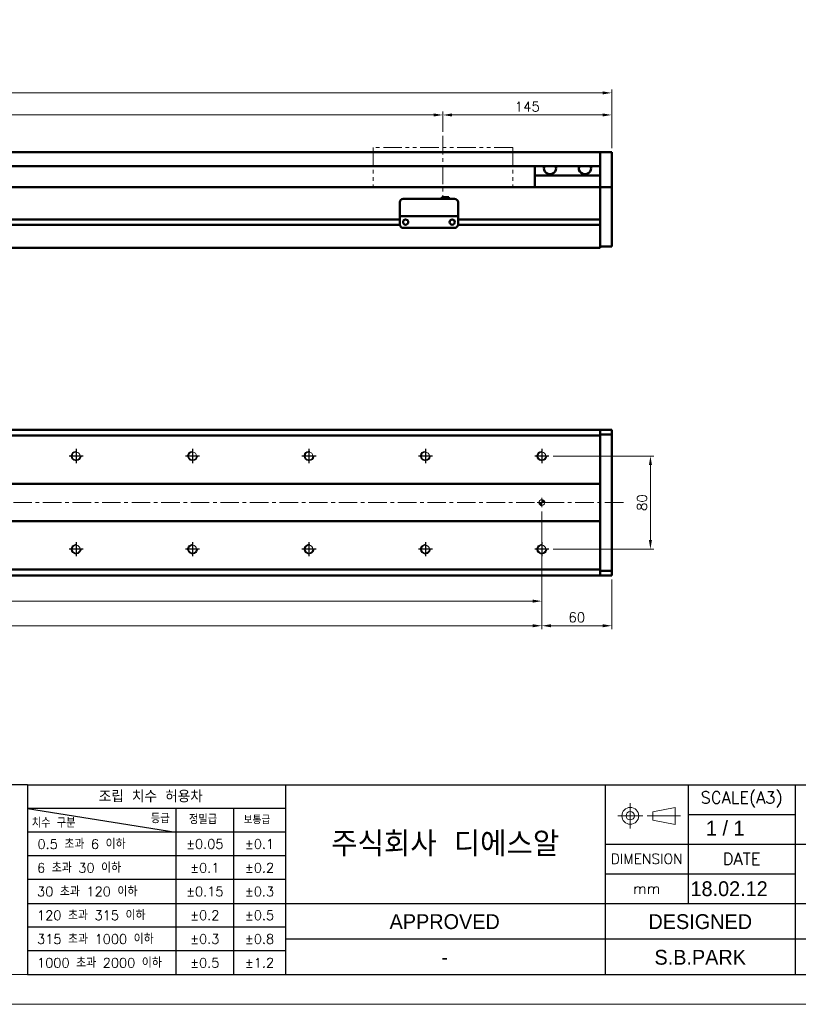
# Model space of a CAD drawing. Header units: millimetres. Extents: x 46891 to 50687, y 6223 to 10043.
# Tile 4 of 6: x 49624 to 50293, y 8529 to 9374. Entities that reach past the tile are written whole.
import ezdxf
from ezdxf.enums import TextEntityAlignment as Align

# ---------------------------------------------------------------- set-up
doc = ezdxf.new("R2010")
doc.units = ezdxf.units.MM
doc.header["$LTSCALE"] = 0.5
doc.linetypes.add('CENTER', pattern=[50.8, 31.75, -6.35, 6.35, -6.35])
doc.linetypes.add('PHANTOM', pattern=[63.5, 31.75, -6.35, 6.35, -6.35, 6.35, -6.35])
doc.layers.get('0').update_dxf_attribs({"lineweight": 20})
doc.layers.add('1', color=1, linetype='CENTER', lineweight=13)
doc.layers.add('외형선(ISO)', color=7, linetype='Continuous', lineweight=50)
for name, color, linetype in [('3', 3, 'Continuous'), ('C', 1, 'CENTER'), ('DIM', 4, 'Continuous')]:
    doc.layers.add(name, color=color, linetype=linetype)
doc.styles.add('ACISOGDT', font='amgdt.shx')
doc.styles.add('DSR TEXT', font='romans.shx', dxfattribs={"bigfont": 'whgtxt.shx'})
doc.styles.get("Standard").update_dxf_attribs({"font": 'romans.shx', "bigfont": 'whgtxt.shx'})
doc.dimstyles.new('DSR', dxfattribs={"dimscale": 2, "dimtxt": 3, "dimasz": 3, "dimexe": 0.5, "dimexo": 0.5, "dimgap": 0.5, "dimtad": 1, "dimdsep": 46, "dimtxsty": 'Standard', "dimcen": 2.5, "dimclrd": 4, "dimclre": 4, "dimclrt": 2, "dimadec": 0, "dimazin": 2, "dimtfac": 1, "dimtmove": 0, "dimatfit": 3, "dimfxl": 0, "dimlwd": -1, "dimlwe": -1, "dimarcsym": 0})

# ---------------------------------------------------------------- blocks, each defined once
blk = doc.blocks.new('A$C13F00394')
for p, q in [((109.11, 28.14), (105.34, 27.43)), ((105.34, 27.43), (105.34, 26.01)), ((109.11, 25.3), (109.11, 28.14)), ((105.34, 26.01), (109.11, 25.3))]:
    blk.add_line(p, q)
for radius in [1.42, 0.71]:
    blk.add_circle((101.56, 26.76), radius)
at = {"layer": '1'}
for p, q in [((101.56, 28.89), (101.56, 24.63)), ((103.69, 26.76), (99.44, 26.76)), ((104.41, 26.76), (110.04, 26.76))]:
    blk.add_line(p, q, dxfattribs=at)
at = {"layer": '3'}
for p, q in [((0, 32), (-207.68, 32)), ((0, 32), (202.32, 32)), ((0, 32), (0, 0)), ((43.43, 32), (43.43, 0)), ((97.32, 32), (97.32, 12)), ((111.32, 32), (111.32, 12)), ((129.32, 32), (129.32, 0)), ((0, 28), (25, 24)), ((43.43, 28), (0, 28)), ((25, 28), (25, 0)), ((34.7, 28), (34.7, 0)), ((111.32, 27), (129.32, 27)), ((43.43, 24), (0, 24)), ((97.32, 22), (202.32, 22)), ((43.43, 20), (0, 20)), ((97.32, 17), (129.32, 17)), ((43.43, 16), (0, 16)), ((0, 12), (129.32, 12)), ((97.32, 12), (97.32, 0)), ((129.32, 12), (202.32, 12)), ((43.43, 8), (0, 8)), ((97.32, 6), (43.43, 6)), ((129.32, 6), (97.32, 6)), ((202.32, 6), (129.32, 6)), ((43.43, 4), (0, 4)), ((0, 0), (202.32, 0))]:
    blk.add_line(p, q, dxfattribs=at)
at = {"color": 0, "style": 'DSR TEXT'}
for s, height, p in [('조립 치수 허용차', 2, (11.97, 29.02)), ('등급', 1.5, (20.77, 25.52)), ('정밀급', 1.5, (27.18, 25.37)), ('보통급', 1.3, (36.41, 25.38)), ('치수 구분', 1.5, (0.69, 24.78)), (' 0.5 초과 6 이하', 1.6, (0.56, 21.19)), (' 6 초과 30 이하', 1.6, (0.49, 17.19)), (' 30 초과 120 이하', 1.6, (0.49, 13.19)), (' 120 초과 315 이하', 1.6, (0.49, 9.19)), (' 315 초과 1000 이하', 1.6, (0.49, 5.19)), (' 1000 초과 2000 이하', 1.6, (0.49, 1.19))]:
    blk.add_text(s, height=height, dxfattribs=at).set_placement(p)
at = {"color": 7, "style": 'ACISOGDT'}
for s, p in [('APPROVED', (70.28, 8.93)), ('DESIGNED', (113.35, 8.93))]:
    blk.add_text(s, height=2.5, dxfattribs=at).set_placement(p, align=Align.MIDDLE_CENTER)
at = {"color": 7, "attachment_point": 5, "style": 'DSR TEXT'}
for s, insert, char_height in [('SCALE(A3)', (120.32, 29.5), 2), ('주식회사 디에스알', (70.37, 22), 4.2), ('DIMENSION', (104.32, 19.5), 1.7), ('DATE', (120.32, 19.5), 2), ('mm', (104.32, 14.5), 1.8)]:
    blk.add_mtext(s, dxfattribs=dict(at, insert=insert, char_height=char_height))
at = {"color": 0, "char_height": 1.6, "attachment_point": 5, "style": 'DSR TEXT'}
for s, insert in [('%%P0.05', (29.85, 22)), ('%%P0.1', (39.07, 22)), ('%%P0.1', (29.85, 18)), ('%%P0.2', (39.07, 18)), ('%%P0.15', (29.85, 14)), ('%%P0.3', (39.07, 14)), ('%%P0.2', (29.85, 10)), ('%%P0.5', (39.07, 10)), ('%%P0.3', (29.85, 6)), ('%%P0.8', (39.07, 6)), ('%%P0.5', (29.85, 2)), ('%%P1.2', (39.07, 2))]:
    blk.add_mtext(s, dxfattribs=dict(at, insert=insert))
blk = doc.blocks.new('A$C1C1952E1')
at = {"color": 1}
blk.add_lwpolyline([(0, 0), (420, 0), (420, 297), (0, 297)], close=True, dxfattribs=at)
at = {"color": 3}
blk.add_lwpolyline([(5, 5), (415, 5), (415, 292), (5, 292)], close=True, dxfattribs=at)
blk = doc.blocks.new('*D85')
at = {"color": 1, "linetype": 'ByBlock'}
for p, q in [((48887.25, 9278.16), (48887.25, 9295.56)), ((48895.05, 9292.56), (49979.45, 9292.56)), ((49987.25, 9278.16), (49987.25, 9295.56))]:
    blk.add_line(p, q, dxfattribs=at)
at = {"color": 1}
for points in [[(48895.05, 9293.86), (48895.05, 9291.26), (48887.25, 9292.56)], [(49979.45, 9293.86), (49979.45, 9291.26), (49987.25, 9292.56)]]:
    blk.add_solid(points, dxfattribs=at)
at = {"layer": 'Defpoints', "color": 0}
for p in [(49987.25, 9292.56), (48887.25, 9274.56), (49987.25, 9274.56)]:
    blk.add_point(p, dxfattribs=at)
at = {"color": 3, "insert": (49437.25, 9299.76), "char_height": 8.4, "attachment_point": 5, "style": 'DSR TEXT'}
blk.add_mtext('STROKE : 1100', dxfattribs=at)
blk = doc.blocks.new('*D86')
at = {"color": 1, "linetype": 'ByBlock'}
for p, q in [((49987.25, 9278.16), (49987.25, 9295.56)), ((49995.05, 9292.56), (50124.45, 9292.56)), ((50132.25, 9264.16), (50132.25, 9295.56))]:
    blk.add_line(p, q, dxfattribs=at)
at = {"color": 1}
for points in [[(49995.05, 9293.86), (49995.05, 9291.26), (49987.25, 9292.56)], [(50124.45, 9293.86), (50124.45, 9291.26), (50132.25, 9292.56)]]:
    blk.add_solid(points, dxfattribs=at)
at = {"layer": 'Defpoints', "color": 0}
for p in [(50132.25, 9292.56), (49987.25, 9274.56), (50132.25, 9260.56)]:
    blk.add_point(p, dxfattribs=at)
at = {"color": 3, "insert": (50059.75, 9299.76), "char_height": 8.4, "attachment_point": 5, "style": 'DSR TEXT'}
blk.add_mtext('145', dxfattribs=at)
blk = doc.blocks.new('*D83')
at = {"color": 1, "linetype": 'ByBlock'}
for p, q in [((48732.25, 9264.16), (48732.25, 9314.5)), ((50124.45, 9311.5), (48740.05, 9311.5)), ((50132.25, 9264.16), (50132.25, 9314.5))]:
    blk.add_line(p, q, dxfattribs=at)
at = {"color": 1}
for points in [[(48740.05, 9312.8), (48740.05, 9310.2), (48732.25, 9311.5)], [(50124.45, 9312.8), (50124.45, 9310.2), (50132.25, 9311.5)]]:
    blk.add_solid(points, dxfattribs=at)
at = {"layer": 'Defpoints', "color": 0}
for p in [(48732.25, 9311.5), (48732.25, 9260.56), (50132.25, 9260.56)]:
    blk.add_point(p, dxfattribs=at)
at = {"color": 3, "insert": (49432.25, 9318.7), "char_height": 8.4, "attachment_point": 5, "style": 'DSR TEXT'}
blk.add_mtext('1400', dxfattribs=at)
blk = doc.blocks.new('A$C33E56CC6')
h = blk.add_hatch()
h.set_pattern_fill('ANSI31', color=256, style=0)
h.set_pattern_definition([(45, (-7065.45672, -6508.5399), (-0.0883883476, 0.0883883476), [])])
h.paths.add_polyline_path([(4, 6.5, 0.414214), (1.5, 4), (4, 4)])
h.paths.add_polyline_path([(6.5, 4), (4, 4), (4, 1.5, 0.414214)])
blk.add_circle((4, 4), 2.5)
at = {"layer": '1'}
for p, q in [((0, 4), (8, 4)), ((4, 0), (4, 8))]:
    blk.add_line(p, q, dxfattribs=at)
blk = doc.blocks.new('tap8')
blk.add_circle((0, 0), 3.4)
at = {"layer": 'C', "color": 1, "linetype": 'CENTER'}
for p, q in [((-6.05, 0), (6.05, 0)), ((0, -6.05), (0, 6.05))]:
    blk.add_line(p, q, dxfattribs=at)
at = {"layer": 'DIM', "color": 3}
blk.add_arc((0, 0), 4, 263.84551, 189.43144, dxfattribs=at)
blk = doc.blocks.new('*D90')
at = {"color": 1, "linetype": 'ByBlock'}
for p, q in [((48772.25, 8952.15), (48772.25, 8872.13)), ((50072.25, 8952.15), (50072.25, 8872.13)), ((48780.05, 8875.13), (50064.45, 8875.13))]:
    blk.add_line(p, q, dxfattribs=at)
at = {"color": 1}
for points in [[(48780.05, 8876.43), (48780.05, 8873.83), (48772.25, 8875.13)], [(50064.45, 8876.43), (50064.45, 8873.83), (50072.25, 8875.13)]]:
    blk.add_solid(points, dxfattribs=at)
at = {"layer": 'Defpoints', "color": 0}
for p in [(48772.25, 8955.75), (50072.25, 8955.75), (50072.25, 8875.13)]:
    blk.add_point(p, dxfattribs=at)
at = {"color": 3, "insert": (49422.25, 8882.33), "char_height": 8.4, "attachment_point": 5, "style": 'DSR TEXT'}
blk.add_mtext('1300%%P0.02', dxfattribs=at)
blk = doc.blocks.new('*D91')
at = {"color": 1, "linetype": 'ByBlock'}
for p, q in [((48772.25, 8908.54), (48772.25, 8851.01)), ((50072.25, 8908.54), (50072.25, 8851.01)), ((48780.05, 8854.01), (50064.45, 8854.01))]:
    blk.add_line(p, q, dxfattribs=at)
at = {"color": 1}
for points in [[(48780.05, 8855.31), (48780.05, 8852.71), (48772.25, 8854.01)], [(50064.45, 8855.31), (50064.45, 8852.71), (50072.25, 8854.01)]]:
    blk.add_solid(points, dxfattribs=at)
at = {"layer": 'Defpoints', "color": 0}
for p in [(48772.25, 8912.14), (50072.25, 8912.14), (50072.25, 8854.01)]:
    blk.add_point(p, dxfattribs=at)
at = {"color": 3, "insert": (49422.25, 8861.21), "char_height": 8.4, "attachment_point": 5, "style": 'DSR TEXT'}
blk.add_mtext('13X100PITCH=1300', dxfattribs=at)
blk = doc.blocks.new('*D92')
at = {"color": 1, "linetype": 'ByBlock'}
for p, q in [((50072.25, 8908.54), (50072.25, 8851.01)), ((50132.25, 8893.65), (50132.25, 8851.01)), ((50080.05, 8854.01), (50124.45, 8854.01))]:
    blk.add_line(p, q, dxfattribs=at)
at = {"color": 1}
for points in [[(50080.05, 8855.31), (50080.05, 8852.71), (50072.25, 8854.01)], [(50124.45, 8855.31), (50124.45, 8852.71), (50132.25, 8854.01)]]:
    blk.add_solid(points, dxfattribs=at)
at = {"layer": 'Defpoints', "color": 0}
for p in [(50072.25, 8912.14), (50132.25, 8897.25), (50132.25, 8854.01)]:
    blk.add_point(p, dxfattribs=at)
at = {"color": 3, "insert": (50102.25, 8861.21), "char_height": 8.4, "attachment_point": 5, "style": 'DSR TEXT'}
blk.add_mtext('60', dxfattribs=at)
blk = doc.blocks.new('*D94')
at = {"color": 1, "linetype": 'ByBlock'}
for p, q in [((50081.9, 8999.75), (50168.5, 8999.75)), ((50165.5, 8927.55), (50165.5, 8991.95)), ((50081.9, 8919.75), (50168.5, 8919.75))]:
    blk.add_line(p, q, dxfattribs=at)
at = {"color": 1}
for points in [[(50164.2, 8991.95), (50166.8, 8991.95), (50165.5, 8999.75)], [(50164.2, 8927.55), (50166.8, 8927.55), (50165.5, 8919.75)]]:
    blk.add_solid(points, dxfattribs=at)
at = {"layer": 'Defpoints', "color": 0}
for p in [(50078.3, 8999.75), (50165.5, 8999.75), (50078.3, 8919.75)]:
    blk.add_point(p, dxfattribs=at)
at = {"color": 3, "insert": (50158.3, 8959.75), "char_height": 8.4, "attachment_point": 5, "rotation": 90, "style": 'DSR TEXT'}
blk.add_mtext('80', dxfattribs=at)

msp = doc.modelspace()

# ---------------------------------------------------------------- linework, layer by layer
at = {"color": 6, "linetype": 'PHANTOM'}
for p, q in [((50047.25224, 9264.55564), (49927.25224, 9264.55564)), ((49927.25224, 9264.55564), (49927.25224, 9230.55564)), ((50047.25224, 9264.55564), (50047.25224, 9230.55564))]:
    msp.add_line(p, q, dxfattribs=at)
at = {"layer": '1'}
for p, q in [((49987.25224, 9274.55564), (49987.25224, 9220.55564)), ((50142.25224, 8959.74981), (48722.25224, 8959.74981))]:
    msp.add_line(p, q, dxfattribs=at)
at = {"layer": '3'}
msp.add_line((49630.61213, 8554.47812), (50661.72712, 8554.47812), dxfattribs=at)
at = {"layer": '외형선(ISO)'}
for p, q in [((48947.25224, 9260.55564), (50122.25224, 9260.55564)), ((50122.25224, 9260.55564), (50122.25224, 9258.55564)), ((50122.25224, 9260.55564), (50132.25224, 9260.55564)), ((50122.25224, 9258.55564), (50122.25224, 9260.55564)), ((50122.25224, 9257.77112), (50122.25224, 9258.55564)), ((50122.25224, 9258.55564), (50122.25224, 9257.77112)), ((50122.25224, 9257.27241), (50122.25224, 9257.77112)), ((50122.25224, 9257.77112), (50122.25224, 9257.27241)), ((50122.25224, 9257.27241), (50122.25224, 9256.20393)), ((50122.25224, 9256.20393), (50122.25224, 9257.27241)), ((50132.25224, 9258.55564), (50132.25224, 9260.55564)), ((50132.25224, 9258.55564), (50132.25224, 9257.77112)), ((50132.25224, 9257.77112), (50132.25224, 9257.27241)), ((50132.25224, 9256.20393), (50132.25224, 9257.27241)), ((48947.25224, 9248.55564), (50122.25224, 9248.55564)), ((50066.25224, 9240.55564), (50066.25224, 9248.55564)), ((50122.25224, 9256.20393), (50122.25224, 9253.21813)), ((50122.25224, 9253.21813), (50122.25224, 9256.20393)), ((50122.25224, 9244.65382), (50122.25224, 9253.21813)), ((50122.25224, 9253.21813), (50122.25224, 9249.05564)), ((50132.25224, 9253.21813), (50132.25224, 9256.20393)), ((50132.25224, 9253.21813), (50132.25224, 9244.65382)), ((50122.25224, 9240.55564), (50066.25224, 9240.55564)), ((50066.25224, 9230.55564), (50066.25224, 9240.55564)), ((50122.25224, 9242.55853), (50122.25224, 9244.65382)), ((50122.25224, 9231.13658), (50122.25224, 9242.55853)), ((50132.25224, 9244.65382), (50132.25224, 9242.55853)), ((50132.25224, 9242.55853), (50132.25224, 9231.13658)), ((50122.25224, 9230.55564), (48892.25224, 9230.55564)), ((50122.25224, 9230.55564), (50122.25224, 9231.13658)), ((50122.25224, 9227.55564), (50122.25224, 9230.55564)), ((50122.25224, 9230.55564), (50122.25224, 9227.55564)), ((50122.25224, 9230.55564), (50132.25224, 9230.55564)), ((50122.25224, 9227.55564), (50122.25224, 9203.00564)), ((50122.25224, 9184.79828), (50122.25224, 9227.55564)), ((50132.25224, 9231.13658), (50132.25224, 9230.55564)), ((50132.25224, 9227.55564), (50132.25224, 9230.55564)), ((50132.25224, 9227.55564), (50132.25224, 9184.79828)), ((49950.25224, 9207.5558), (49950.25224, 9217.5558)), ((49953.25224, 9220.5558), (49997.25224, 9220.5558)), ((49986.25224, 9222.05579), (49986.25224, 9220.5558)), ((49986.25224, 9222.05579), (49992.25224, 9222.05579)), ((49992.25224, 9222.05579), (49992.25224, 9220.5558)), ((50000.25224, 9217.5558), (50000.25224, 9207.5558)), ((49950.25224, 9207.5558), (49950.25224, 9205.55579)), ((50000.25224, 9205.55579), (50000.25224, 9207.5558)), ((49950.26269, 9198.30564), (48946.2418, 9198.30564)), ((49950.26269, 9198.30564), (48946.2418, 9198.30564)), ((49950.25224, 9202.80564), (48946.25224, 9202.80564)), ((49950.25224, 9202.80564), (48946.25224, 9202.80564)), ((49950.25224, 9205.55577), (49950.25224, 9205.55579)), ((49950.25224, 9205.55579), (50000.25224, 9205.55579)), ((49950.25224, 9205.05576), (49950.25224, 9205.55577)), ((49950.25224, 9205.55577), (49953.02274, 9205.55577)), ((49950.25224, 9198.55576), (49950.25224, 9205.05576)), ((49955.27558, 9202.80564), (49955.22891, 9202.80564)), ((49955.48174, 9205.55577), (49957.75224, 9205.55577)), ((49962.75224, 9205.55577), (49987.75224, 9205.55577)), ((49992.75224, 9205.55577), (49995.02274, 9205.55577)), ((49995.27558, 9202.80564), (49995.22891, 9202.80564)), ((49997.48174, 9205.55577), (50000.25224, 9205.55577)), ((50122.25224, 9198.30564), (50000.2418, 9198.30564)), ((50000.25224, 9205.55579), (50000.25224, 9205.55577)), ((50000.25224, 9205.55577), (50000.25224, 9205.05576)), ((50000.25224, 9205.05576), (50000.25224, 9198.55576)), ((50122.25224, 9202.80564), (50000.25224, 9202.80564)), ((50122.25224, 9198.10564), (50122.25224, 9184.79828)), ((49953.25224, 9195.55576), (49997.25224, 9195.55576)), ((50122.25224, 9182.67696), (50122.25224, 9184.79828)), ((50122.25224, 9184.79828), (50122.25224, 9182.67696)), ((50122.25224, 9182.67696), (50122.25224, 9178.55564)), ((50122.25224, 9179.55564), (50122.25224, 9182.67696)), ((50132.25224, 9182.67696), (50132.25224, 9184.79828)), ((50132.25224, 9182.67696), (50132.25224, 9179.55564)), ((48742.25224, 9178.55564), (50122.25224, 9178.55564)), ((50122.25224, 9179.55564), (50132.25224, 9179.55564)), ((50122.25224, 9022.24981), (48742.25224, 9022.24981)), ((50122.25224, 9022.24981), (50122.25224, 9021.37113)), ((50122.25224, 9021.37113), (50122.25224, 9022.24981)), ((50122.25224, 9022.24981), (50132.25224, 9022.24981)), ((50122.25224, 9017.24981), (50122.25224, 9021.37113)), ((50122.25224, 9021.37113), (50122.25224, 9018.24981)), ((50132.25224, 9022.24981), (50132.25224, 9021.37113)), ((50132.25224, 9018.24981), (50132.25224, 9021.37113)), ((50122.25224, 9017.24981), (48742.25224, 9017.24981)), ((50122.25224, 9018.24981), (50132.25224, 9018.24981)), ((50122.25224, 8975.74981), (50122.25224, 9017.24981)), ((50132.25224, 8901.24981), (50132.25224, 9018.24981)), ((48742.25224, 8975.74981), (50122.25224, 8975.74981)), ((50122.25224, 8974.89626), (50122.25224, 8975.74981)), ((50122.25224, 8974.5427), (50122.25224, 8974.89626)), ((50122.25224, 8944.95692), (50122.25224, 8974.5427)), ((50122.25224, 8974.5427), (50122.25224, 8944.95692)), ((50122.25224, 8944.60336), (50122.25224, 8944.95692)), ((50122.25224, 8943.74981), (50122.25224, 8944.60336)), ((50122.25224, 8943.74981), (48742.25224, 8943.74981)), ((50122.25224, 8902.24981), (50122.25224, 8943.74981)), ((48742.25224, 8902.24981), (50122.25224, 8902.24981)), ((50122.25224, 8898.12849), (50122.25224, 8902.24981)), ((50122.25224, 8897.24981), (48742.25224, 8897.24981)), ((50122.25224, 8901.24981), (50122.25224, 8898.12849)), ((50122.25224, 8901.24981), (50132.25224, 8901.24981)), ((50122.25224, 8898.12849), (50122.25224, 8897.24981)), ((50122.25224, 8897.24981), (50122.25224, 8898.12849)), ((50122.25224, 8897.24981), (50132.25224, 8897.24981)), ((50132.25224, 8898.12849), (50132.25224, 8901.24981)), ((50132.25224, 8898.12849), (50132.25224, 8897.24981))]:
    msp.add_line(p, q, dxfattribs=at)
for centre in [(49955.25224, 9200.55576), (49995.25224, 9200.55576)]:
    msp.add_circle(centre, 2.25, dxfattribs=at)
for centre, start, end in [((49953.25224, 9217.5558), 90, 180), ((49997.25224, 9217.5558), 0, 90), ((49953.25224, 9198.55576), 180, 270), ((49997.25224, 9198.55576), 270, 0)]:
    msp.add_arc(centre, 3, start, end, dxfattribs=at)
for centre, major_axis, ratio, start_param, end_param in [((50079.25224, 9246.55564), (5.25, 0), 0.923076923, 2.716178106, 6.708599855), ((50109.25224, 9246.55564), (5.25, 0), 0.923076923, 2.716178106, 6.708599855), ((49954.25224, 9205.55579), (-1.2295, 0), 0.00001, 3.138702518, 6.280295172), ((49960.25224, 9205.55579), (-2.5, 0), 0.00001, 3.141592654, 6.283185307), ((49990.25224, 9205.55579), (-2.5, 0), 0.00001, 3.141592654, 6.283185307), ((49996.25224, 9205.55579), (-1.2295, 0), 0.00001, 3.140629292, 6.282221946)]:
    msp.add_ellipse(centre, major_axis=major_axis, ratio=ratio, start_param=start_param, end_param=end_param, dxfattribs=at)

# ---------------------------------------------------------------- block references
at = {"xscale": 5.096520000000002, "yscale": 5.096520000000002, "zscale": 5.096520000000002}
for name, p in [('A$C1C1952E1', (48546.67132, 8528.99552)), ('A$C13F00394', (49630.61214, 8554.47812))]:
    msp.add_blockref(name, p, dxfattribs=at)
at = {"xscale": -1}
for name, p, rotation in [('tap8', (49672.25224, 8999.74981), 90), ('tap8', (49772.25224, 8999.74981), 90), ('tap8', (49872.25224, 8999.74981), 90), ('tap8', (49972.25224, 8999.74981), 90), ('tap8', (50072.25224, 8999.74981), 90), ('A$C33E56CC6', (50068.25224, 8963.74981), 180), ('tap8', (49672.25224, 8919.74981), 90), ('tap8', (49772.25224, 8919.74981), 90), ('tap8', (49872.25224, 8919.74981), 90), ('tap8', (49972.25224, 8919.74981), 90), ('tap8', (50072.25224, 8919.74981), 90)]:
    msp.add_blockref(name, p, dxfattribs=dict(at, rotation=rotation))

# ---------------------------------------------------------------- texts
at = {"color": 2, "style": 'ACISOGDT'}
for s, p in [('1 / 1', (50213.17268, 8673.8823)), ('18.02.12', (50199.93176, 8621.8772))]:
    msp.add_text(s, height=12.7413, dxfattribs=at).set_placement(p)
for s, p in [('S.B.PARK', (50208.28362, 8569.38644)), ('-', (49988.81056, 8569.38644))]:
    msp.add_text(s, height=12.7413, dxfattribs=at).set_placement(p, align=Align.MIDDLE_CENTER)

# ---------------------------------------------------------------- dimensions: what is measured, and where the dimension line sits
for base, p1, p2, picture, middle in [((48732.25224, 9311.50123), (50132.25224, 9260.55564), (48732.25224, 9260.55564), '*D83', (49432.25224, 9318.70123)), ((50132.25224, 9292.55749), (49987.25224, 9274.55564), (50132.25224, 9260.55564), '*D86', (50059.75224, 9299.75749)), ((50132.25224, 8854.01487), (50072.25224, 8912.13817), (50132.25224, 8897.24981), '*D92', (50102.25224, 8861.21487))]:
    dim = msp.add_linear_dim(base=base, p1=p1, p2=p2, dimstyle='DSR', override={"dimscale": 3, "dimtxt": 2.8, "dimasz": 2.600136, "dimexe": 1, "dimexo": 1.2, "dimgap": 1, "dimdec": 4, "dimtxsty": 'DSR TEXT', "dimclrd": 1, "dimclre": 1, "dimclrt": 3, "dimtdec": 4, "dimtix": 1})
    dim.commit()
    dim.dimension.update_dxf_attribs({"geometry": picture, "text_midpoint": middle})
for base, p1, p2, text, picture, middle in [((49987.25224, 9292.55749), (48887.25224, 9274.55564), (49987.25224, 9274.55564), 'STROKE : <>', '*D85', (49437.25224, 9299.75749)), ((50072.25224, 8875.12653), (48772.25224, 8955.74981), (50072.25224, 8955.74981), '<>%%P0.02', '*D90', (49422.25224, 8882.32653)), ((50072.25224, 8854.01487), (48772.25224, 8912.13817), (50072.25224, 8912.13817), '13X100PITCH=<>', '*D91', (49422.25224, 8861.21487))]:
    dim = msp.add_linear_dim(base=base, p1=p1, p2=p2, text=text, dimstyle='DSR', override={"dimscale": 3, "dimtxt": 2.8, "dimasz": 2.600136, "dimexe": 1, "dimexo": 1.2, "dimgap": 1, "dimdec": 4, "dimtxsty": 'DSR TEXT', "dimclrd": 1, "dimclre": 1, "dimclrt": 3, "dimtdec": 4, "dimtix": 1})
    dim.commit()
    dim.dimension.update_dxf_attribs({"geometry": picture, "text_midpoint": middle})
dim = msp.add_linear_dim(base=(50165.50158, 8999.74981), p1=(50078.29922, 8919.74981), p2=(50078.29922, 8999.74981), angle=270, dimstyle='DSR', override={"dimscale": 3, "dimtxt": 2.8, "dimasz": 2.600136, "dimexe": 1, "dimexo": 1.2, "dimgap": 1, "dimdec": 4, "dimtxsty": 'DSR TEXT', "dimclrd": 1, "dimclre": 1, "dimclrt": 3, "dimtdec": 4, "dimtix": 1})
dim.commit()
dim.dimension.update_dxf_attribs({"geometry": '*D94', "text_midpoint": (50158.30158, 8959.74981)})

doc.saveas('drawing.dxf')
